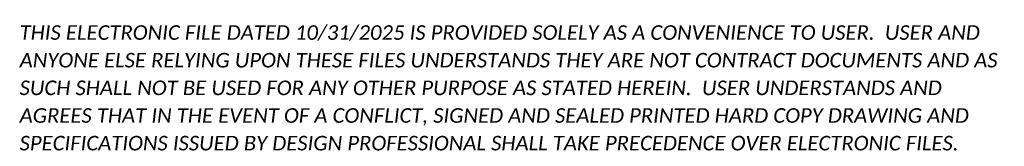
# Model space of a CAD drawing. Header units: feet. Extents: x 0 to 3385, y 15 to 450.
import ezdxf

# ---------------------------------------------------------------- set-up
doc = ezdxf.new("R2010")
doc.units = ezdxf.units.FT
doc.header["$LTSCALE"] = 20
doc.header["$MEASUREMENT"] = 0
doc.layers.add('SC_Scratch15', color=7, linetype='Continuous', lineweight=15, plot=False)
doc.styles.add('P_Slanted - Normal Fixed Spacing', font='calibrii.ttf', dxfattribs={"height": 0.14})

# ---------------------------------------------------------------- blocks, each defined once
blk = doc.blocks.new('E-Submittal Disclaimer-Model')
at = {"layer": 'SC_Scratch15', "color": 40, "true_color": 0xffbf00, "insert": (0, 0), "char_height": 50, "width": 3403.363, "attachment_point": 7, "line_spacing_factor": 1.14, "style": 'P_Slanted - Normal Fixed Spacing'}
blk.add_mtext('THIS ELECTRONIC FILE DATED 10/31/2025 IS PROVIDED SOLELY AS A CONVENIENCE TO USER.  USER AND ANYONE ELSE RELYING UPON THESE FILES UNDERSTANDS THEY ARE NOT CONTRACT DOCUMENTS AND AS SUCH SHALL NOT BE USED FOR ANY OTHER PURPOSE AS STATED HEREIN.  USER UNDERSTANDS AND AGREES THAT IN THE EVENT OF A CONFLICT, SIGNED AND SEALED PRINTED HARD COPY DRAWING AND SPECIFICATIONS ISSUED BY DESIGN PROFESSIONAL SHALL TAKE PRECEDENCE OVER ELECTRONIC FILES.', dxfattribs=at)

msp = doc.modelspace()

# ---------------------------------------------------------------- block references
at = {"layer": 'SC_Scratch15'}
msp.add_blockref('E-Submittal Disclaimer-Model', (0, 0), dxfattribs=at)

doc.saveas('drawing.dxf')
